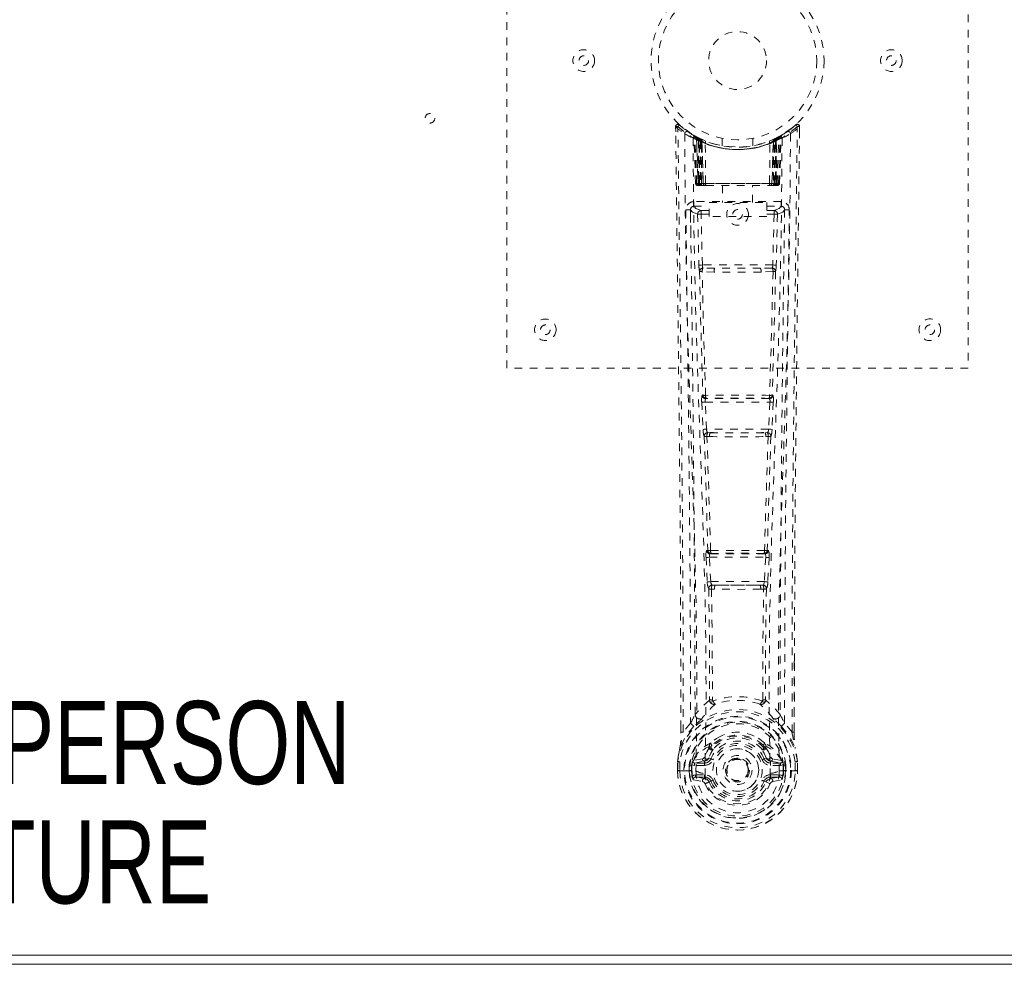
# Model space of a CAD drawing. Header units: inches. Extents: x 9.1 to 104.6, y 40.8 to 64.3.
# Tile 5 of 9: x 47.5 to 60.3, y 40.8 to 53. Entities that reach past the tile are written whole.
import ezdxf

# ---------------------------------------------------------------- set-up
doc = ezdxf.new("R2010")
doc.units = ezdxf.units.IN
doc.header["$MEASUREMENT"] = 0
doc.linetypes.add('SLD-Dashed', pattern=[0.075, 0.05, -0.025])
doc.linetypes.add('SLD-Solid', pattern=[0])
doc.layers.add('HI5-SYMBOLTEXT', color=5, linetype='SLD-Solid')
doc.styles.add('SLDTEXTSTYLE0', font='TXT', dxfattribs={"width": 0.75})

# ---------------------------------------------------------------- blocks, each defined once
blk = doc.blocks.new('SW_NOTE_0')
at = {"layer": 'HI5-SYMBOLTEXT', "color": 0, "char_height": 1.08, "attachment_point": 1, "style": 'SLDTEXTSTYLE0'}
for s, insert in [('SPT12496RES-4PERSON', (0, 1.392)), ('Hi5 FURNITURE', (2.89, -0.16))]:
    blk.add_mtext(s, dxfattribs=dict(at, insert=insert))

msp = doc.modelspace()

# ---------------------------------------------------------------- linework, layer by layer
at = {"color": 7, "linetype": 'SLD-Dashed', "lineweight": 0}
for p, q in [((53.862, 48.514), (53.862, 56.514)), ((59.862, 56.514), (59.862, 48.514)), ((56.056, 51.655), (56.057, 51.588)), ((56.086, 51.656), (56.106, 51.678)), ((56.147, 51.643), (56.105, 51.677)), ((57.619, 51.677), (57.578, 51.643)), ((57.669, 51.655), (57.639, 51.656)), ((57.666, 51.592), (57.667, 51.655)), ((57.668, 51.588), (57.669, 51.655)), ((57.668, 51.588), (57.669, 51.655)), ((56.294, 51.54), (56.281, 51.548)), ((56.3, 51.536), (56.286, 51.543)), ((56.309, 51.515), (56.295, 51.523)), ((56.316, 50.918), (56.295, 51.523)), ((56.33, 50.918), (56.309, 51.515)), ((56.347, 51.512), (56.312, 51.53)), ((56.396, 51.469), (56.327, 51.505)), ((56.348, 50.918), (56.327, 51.505)), ((56.328, 51.508), (56.35, 50.914)), ((56.341, 51.514), (56.368, 51.501)), ((56.355, 51.475), (56.368, 51.501)), ((56.355, 51.475), (56.355, 50.918)), ((56.362, 51.471), (56.355, 51.475)), ((56.362, 51.471), (56.375, 51.497)), ((56.379, 51.495), (56.364, 51.503)), ((56.368, 51.501), (56.375, 51.497)), ((56.368, 51.468), (56.381, 51.494)), ((56.375, 51.465), (56.387, 51.491)), ((56.38, 51.495), (56.379, 51.495)), ((56.387, 51.46), (56.399, 51.486)), ((56.393, 51.457), (56.405, 51.483)), ((56.399, 51.486), (56.405, 51.483)), ((56.662, 51.503), (56.662, 51.407)), ((57.062, 51.407), (57.062, 51.503)), ((57.319, 51.483), (57.325, 51.486)), ((57.319, 51.483), (57.331, 51.457)), ((57.325, 51.486), (57.337, 51.46)), ((57.397, 51.505), (57.328, 51.469)), ((57.344, 51.495), (57.337, 51.492)), ((57.337, 51.491), (57.349, 51.465)), ((57.352, 51.499), (57.343, 51.494)), ((57.343, 51.494), (57.356, 51.468)), ((57.345, 51.495), (57.344, 51.495)), ((57.412, 51.53), (57.345, 51.495)), ((57.349, 51.497), (57.357, 51.501)), ((57.349, 51.497), (57.362, 51.471)), ((57.357, 51.501), (57.365, 51.505)), ((57.357, 51.501), (57.369, 51.475)), ((57.369, 51.475), (57.362, 51.471)), ((57.369, 50.918), (57.369, 51.475)), ((57.374, 50.914), (57.396, 51.508)), ((57.376, 50.918), (57.397, 51.505)), ((57.395, 50.918), (57.415, 51.515)), ((57.408, 50.918), (57.429, 51.523)), ((57.429, 51.523), (57.415, 51.515)), ((57.444, 51.548), (57.43, 51.54)), ((56.362, 50.918), (56.362, 51.471)), ((56.369, 50.918), (56.368, 51.468)), ((56.368, 51.468), (56.375, 51.465)), ((56.375, 51.465), (56.375, 50.918)), ((56.387, 51.46), (56.387, 50.918)), ((56.393, 51.457), (56.387, 51.46)), ((56.393, 50.918), (56.393, 51.457)), ((56.396, 51.469), (56.397, 51.469)), ((56.415, 50.918), (56.396, 51.469)), ((56.397, 51.469), (56.416, 50.918)), ((56.446, 50.918), (56.442, 51.44)), ((57.278, 50.918), (57.283, 51.44)), ((57.308, 50.918), (57.327, 51.469)), ((57.328, 51.469), (57.309, 50.918)), ((57.327, 51.469), (57.328, 51.469)), ((57.337, 51.46), (57.331, 51.457)), ((57.331, 51.457), (57.331, 50.918)), ((57.337, 50.918), (57.337, 51.46)), ((57.349, 51.465), (57.356, 51.468)), ((57.349, 50.918), (57.349, 51.465)), ((57.356, 51.468), (57.355, 50.918)), ((57.362, 51.471), (57.362, 50.918)), ((56.316, 50.918), (56.33, 50.918)), ((56.348, 50.918), (56.415, 50.918)), ((56.355, 50.918), (56.362, 50.918)), ((56.356, 50.889), (56.363, 50.889)), ((56.36, 50.889), (56.369, 50.889)), ((57.362, 50.918), (56.362, 50.918)), ((56.375, 50.918), (56.369, 50.918)), ((56.369, 50.889), (56.376, 50.889)), ((56.375, 50.918), (57.349, 50.918)), ((56.378, 50.889), (56.432, 50.889)), ((56.387, 50.918), (56.393, 50.918)), ((56.388, 50.889), (56.394, 50.889)), ((57.331, 50.918), (56.393, 50.918)), ((56.432, 50.889), (56.394, 50.889)), ((56.416, 50.918), (56.415, 50.918)), ((56.446, 50.918), (57.278, 50.918)), ((56.446, 50.889), (56.453, 50.889)), ((56.453, 50.889), (57.271, 50.889)), ((56.667, 50.889), (56.667, 50.667)), ((57.057, 50.667), (57.057, 50.889)), ((57.271, 50.889), (57.279, 50.889)), ((57.292, 50.889), (57.346, 50.889)), ((57.33, 50.889), (57.292, 50.889)), ((57.309, 50.918), (57.308, 50.918)), ((57.309, 50.918), (57.376, 50.918)), ((57.33, 50.889), (57.336, 50.889)), ((57.331, 50.918), (57.337, 50.918)), ((57.348, 50.889), (57.355, 50.889)), ((57.355, 50.918), (57.349, 50.918)), ((57.355, 50.889), (57.365, 50.889)), ((57.361, 50.889), (57.368, 50.889)), ((57.362, 50.918), (57.369, 50.918)), ((57.395, 50.918), (57.408, 50.918)), ((56.251, 50.582), (56.249, 50.574)), ((56.294, 50.68), (56.294, 50.62)), ((57.43, 50.68), (56.294, 50.68)), ((56.294, 50.62), (56.492, 50.62)), ((56.492, 50.487), (56.492, 50.667)), ((56.492, 50.667), (57.242, 50.667)), ((57.242, 50.667), (57.242, 50.487)), ((57.242, 50.62), (57.43, 50.62)), ((57.43, 50.62), (57.43, 50.68)), ((57.475, 50.574), (57.473, 50.582)), ((56.25, 50.571), (56.253, 50.284)), ((56.343, 50.517), (56.359, 49.855)), ((56.388, 50.563), (56.388, 50.518)), ((56.492, 50.563), (56.388, 50.563)), ((56.404, 49.857), (56.388, 50.518)), ((56.492, 50.518), (56.388, 50.518)), ((57.242, 50.487), (56.492, 50.487)), ((57.336, 50.563), (57.242, 50.563)), ((57.336, 50.518), (57.242, 50.518)), ((57.336, 50.518), (57.321, 49.857)), ((57.336, 50.563), (57.336, 50.518)), ((57.381, 50.517), (57.365, 49.855)), ((57.471, 50.284), (57.474, 50.571)), ((57.321, 49.857), (56.404, 49.857)), ((56.564, 49.814), (56.412, 49.816)), ((57.16, 49.814), (56.564, 49.814)), ((57.313, 49.816), (57.16, 49.814)), ((56.557, 49.765), (56.401, 49.771)), ((57.323, 49.771), (57.167, 49.765)), ((59.862, 48.514), (53.862, 48.514)), ((56.411, 48.165), (56.403, 48.162)), ((57.321, 48.162), (57.313, 48.165)), ((56.397, 48.072), (56.414, 47.719)), ((56.442, 48.074), (57.283, 48.074)), ((56.459, 47.721), (56.442, 48.074)), ((56.448, 48.119), (56.456, 48.122)), ((57.276, 48.119), (56.448, 48.119)), ((57.283, 48.074), (57.266, 47.721)), ((57.268, 48.122), (57.276, 48.119)), ((57.327, 48.072), (57.31, 47.719)), ((57.266, 47.721), (56.459, 47.721)), ((56.505, 47.676), (56.474, 47.677)), ((56.505, 47.676), (57.219, 47.676)), ((57.219, 47.676), (57.251, 47.677)), ((56.464, 47.626), (56.496, 47.625)), ((57.228, 47.625), (57.26, 47.625)), ((56.475, 46.148), (56.461, 46.144)), ((56.505, 46.101), (56.52, 46.106)), ((57.219, 46.101), (56.505, 46.101)), ((57.205, 46.106), (57.219, 46.101)), ((57.249, 46.148), (57.263, 46.144)), ((56.452, 46.054), (56.468, 45.737)), ((56.496, 46.056), (57.228, 46.056)), ((56.513, 45.739), (56.496, 46.056)), ((57.228, 46.056), (57.212, 45.739)), ((57.272, 46.054), (57.256, 45.737)), ((57.212, 45.739), (56.513, 45.739)), ((56.523, 45.641), (56.563, 45.64)), ((56.57, 45.694), (56.531, 45.694)), ((56.57, 45.694), (57.154, 45.694)), ((57.193, 45.694), (57.154, 45.694)), ((57.161, 45.64), (57.201, 45.641)), ((57.598, 44.706), (57.598, 43.782)), ((57.599, 43.781), (57.602, 44.706)), ((56.535, 44.201), (56.535, 44.201)), ((57.19, 44.201), (57.19, 44.201)), ((56.125, 43.781), (56.125, 43.835)), ((56.126, 43.836), (56.126, 43.782)), ((56.251, 43.898), (56.154, 43.783)), ((57.57, 43.783), (57.474, 43.898)), ((56.494, 43.596), (56.494, 43.578)), ((56.501, 43.625), (56.513, 43.642)), ((56.517, 43.591), (56.517, 43.572)), ((57.207, 43.572), (57.207, 43.591)), ((57.211, 43.642), (57.223, 43.625)), ((57.23, 43.596), (57.231, 43.578)), ((56.279, 43.403), (56.289, 43.414)), ((56.29, 43.414), (56.289, 43.414)), ((56.404, 43.435), (56.29, 43.414)), ((56.29, 43.414), (56.29, 43.414)), ((56.488, 43.447), (56.515, 43.436)), ((57.209, 43.436), (57.236, 43.447)), ((57.435, 43.414), (57.32, 43.435)), ((57.435, 43.414), (57.445, 43.403)), ((56.083, 43.401), (56.082, 43.397)), ((56.082, 43.28), (56.082, 43.397)), ((56.083, 43.28), (56.086, 43.28)), ((56.084, 43.397), (56.084, 43.28)), ((56.086, 43.28), (56.14, 43.281)), ((56.112, 43.397), (56.112, 43.283)), ((56.14, 43.281), (56.163, 43.281)), ((56.163, 43.281), (56.321, 43.281)), ((56.263, 43.353), (56.234, 43.354)), ((56.234, 43.354), (56.234, 43.354)), ((56.234, 43.283), (56.234, 43.354)), ((56.234, 43.283), (56.234, 43.283)), ((56.263, 43.353), (56.263, 43.283)), ((56.269, 43.283), (56.263, 43.283)), ((56.264, 43.353), (56.269, 43.372)), ((56.269, 43.372), (56.269, 43.362)), ((56.269, 43.362), (56.269, 43.283)), ((56.279, 43.403), (56.275, 43.399)), ((56.303, 43.381), (56.433, 43.406)), ((56.303, 43.381), (56.303, 43.351)), ((56.433, 43.381), (56.303, 43.381)), ((56.433, 43.351), (56.303, 43.351)), ((56.433, 43.406), (56.433, 43.381)), ((56.433, 43.351), (56.433, 43.381)), ((56.706, 43.29), (56.706, 43.306)), ((56.706, 43.282), (56.706, 43.29)), ((57.291, 43.406), (57.421, 43.381)), ((57.291, 43.406), (57.291, 43.381)), ((57.421, 43.381), (57.291, 43.381)), ((57.291, 43.351), (57.291, 43.381)), ((57.421, 43.351), (57.291, 43.351)), ((57.403, 43.281), (57.562, 43.281)), ((57.421, 43.351), (57.421, 43.381)), ((57.445, 43.403), (57.445, 43.404)), ((57.445, 43.403), (57.445, 43.403)), ((57.449, 43.399), (57.445, 43.403)), ((57.455, 43.372), (57.456, 43.362)), ((57.461, 43.353), (57.455, 43.372)), ((57.456, 43.362), (57.455, 43.283)), ((57.455, 43.283), (57.461, 43.283)), ((57.491, 43.354), (57.461, 43.353)), ((57.461, 43.283), (57.461, 43.353)), ((57.491, 43.354), (57.491, 43.283)), ((57.491, 43.354), (57.491, 43.354)), ((57.562, 43.281), (57.585, 43.281)), ((57.585, 43.281), (57.638, 43.28)), ((57.612, 43.283), (57.612, 43.397)), ((57.638, 43.28), (57.642, 43.28)), ((57.641, 43.28), (57.641, 43.397)), ((57.642, 43.397), (57.642, 43.401)), ((57.642, 43.28), (57.642, 43.397)), ((56.287, 43.163), (56.405, 43.139)), ((56.317, 43.229), (56.317, 43.199)), ((56.317, 43.229), (56.433, 43.229)), ((56.433, 43.179), (56.317, 43.199)), ((56.317, 43.199), (56.433, 43.199)), ((56.433, 43.229), (56.433, 43.199)), ((56.433, 43.179), (56.433, 43.199)), ((56.439, 43.243), (56.439, 43.246)), ((57.286, 43.246), (57.286, 43.243)), ((57.291, 43.229), (57.291, 43.199)), ((57.291, 43.229), (57.407, 43.229)), ((57.407, 43.199), (57.291, 43.179)), ((57.291, 43.179), (57.291, 43.199)), ((57.291, 43.199), (57.407, 43.199)), ((57.319, 43.139), (57.438, 43.163)), ((57.407, 43.199), (57.407, 43.229)), ((56.493, 43.135), (56.49, 43.143)), ((56.515, 43.145), (56.493, 43.135)), ((57.231, 43.135), (57.209, 43.145)), ((57.231, 43.135), (57.286, 43.112))]:
    msp.add_line(p, q, dxfattribs=at)
at = {"color": 7, "linetype": 'SLD-Solid', "lineweight": 15}
for p, q in [((9.23, 40.882), (104.494, 40.882)), ((104.494, 40.882), (9.23, 40.882)), ((104.612, 40.764), (9.112, 40.764))]:
    msp.add_line(p, q, dxfattribs=at)
at = {"color": 7, "linetype": 'SLD-Dashed', "lineweight": 0, "flags": 128}
for points in [[(56.104, 51.675), (56.097, 51.679), (56.089, 51.682), (56.081, 51.682), (56.073, 51.681), (56.066, 51.677), (56.06, 51.672), (56.057, 51.665), (56.056, 51.658)], [(56.056, 51.655), (56.056, 51.655), (56.058, 51.655), (56.064, 51.656), (56.074, 51.656), (56.08, 51.655), (56.086, 51.656)], [(56.125, 43.835), (56.117, 46.405), (56.089, 49.03), (56.056, 51.655)], [(56.154, 43.783), (56.153, 45.247), (56.144, 46.721), (56.129, 48.168), (56.127, 48.415), (56.124, 48.673), (56.121, 48.888), (56.118, 49.118), (56.115, 49.368), (56.111, 49.639), (56.109, 49.857), (56.105, 50.119), (56.101, 50.443), (56.098, 50.654), (56.095, 50.912), (56.092, 51.174), (56.088, 51.422), (56.086, 51.656)], [(57.57, 43.783), (57.571, 45.249), (57.58, 46.721), (57.595, 48.168), (57.597, 48.389), (57.6, 48.619), (57.602, 48.822), (57.605, 49.021), (57.608, 49.236), (57.61, 49.386), (57.612, 49.543), (57.614, 49.7), (57.615, 49.817), (57.617, 49.957), (57.619, 50.119), (57.623, 50.451), (57.626, 50.656), (57.629, 50.91), (57.633, 51.172), (57.636, 51.42), (57.639, 51.656)], [(57.619, 51.678), (57.586, 51.65), (57.578, 51.643)], [(57.666, 51.655), (57.664, 51.663), (57.66, 51.67), (57.655, 51.677), (57.649, 51.682), (57.642, 51.685), (57.634, 51.685), (57.627, 51.683), (57.621, 51.679)], [(56.174, 51.562), (56.182, 50.515), (56.201, 49.47), (56.23, 48.428), (56.266, 47.39), (56.3, 46.356), (56.325, 45.326), (56.334, 44.301), (56.321, 43.281)], [(56.283, 51.506), (56.292, 50.461), (56.313, 49.418), (56.345, 48.379), (56.383, 47.343), (56.419, 46.312), (56.445, 45.285), (56.453, 44.263), (56.439, 43.246)], [(56.289, 51.541), (56.295, 51.53), (56.3, 51.516)], [(56.326, 51.512), (56.327, 51.506), (56.327, 51.505)], [(57.441, 51.506), (57.432, 50.461), (57.411, 49.419), (57.379, 48.379), (57.341, 47.344), (57.305, 46.312), (57.279, 45.286), (57.271, 44.264), (57.285, 43.246)], [(57.55, 51.562), (57.542, 50.515), (57.523, 49.47), (57.494, 48.428), (57.459, 47.39), (57.424, 46.356), (57.399, 45.326), (57.391, 44.301), (57.403, 43.281)], [(57.602, 44.706), (57.608, 46.405), (57.635, 49.03), (57.668, 51.588)], [(56.355, 50.918), (56.34, 50.918), (56.327, 50.918), (56.319, 50.918), (56.316, 50.918)], [(56.33, 50.918), (56.333, 50.918), (56.342, 50.918), (56.354, 50.918), (56.369, 50.918)], [(56.387, 50.918), (56.379, 50.918), (56.371, 50.918), (56.364, 50.918), (56.358, 50.918), (56.353, 50.918), (56.35, 50.918), (56.348, 50.918), (56.348, 50.918)], [(56.348, 50.918), (56.349, 50.911), (56.35, 50.909)], [(56.377, 50.889), (56.378, 50.889), (56.379, 50.889)], [(56.416, 50.918), (56.419, 50.918), (56.426, 50.918), (56.435, 50.918), (56.446, 50.918)], [(57.278, 50.918), (57.289, 50.918), (57.299, 50.918), (57.305, 50.918), (57.308, 50.918)], [(57.376, 50.918), (57.376, 50.918), (57.374, 50.918), (57.371, 50.918), (57.366, 50.918), (57.36, 50.918), (57.353, 50.918), (57.345, 50.918), (57.337, 50.918)], [(57.355, 50.918), (57.37, 50.918), (57.383, 50.918), (57.391, 50.918), (57.395, 50.918)], [(57.408, 50.918), (57.405, 50.918), (57.397, 50.918), (57.384, 50.918), (57.369, 50.918)], [(56.388, 50.563), (56.319, 50.591), (56.294, 50.62)], [(57.43, 50.62), (57.405, 50.591), (57.336, 50.563)], [(56.189, 50.574), (56.191, 50.438), (56.193, 50.266), (56.196, 50.057), (56.199, 49.812), (56.203, 49.563), (56.206, 49.343), (56.208, 49.19), (56.209, 49.052), (56.211, 48.93), (56.213, 48.775), (56.215, 48.612), (56.217, 48.456), (56.227, 47.642), (56.236, 46.824), (56.244, 45.851), (56.249, 44.862), (56.251, 43.898)], [(56.249, 50.574), (56.274, 50.545), (56.343, 50.517)], [(56.388, 50.518), (56.372, 50.517), (56.358, 50.517), (56.348, 50.517), (56.343, 50.517)], [(57.381, 50.517), (57.376, 50.517), (57.366, 50.517), (57.352, 50.517), (57.336, 50.518)], [(57.381, 50.517), (57.45, 50.545), (57.475, 50.574)], [(57.474, 43.898), (57.474, 44.419), (57.476, 44.952), (57.478, 45.497), (57.482, 46.012), (57.486, 46.542), (57.491, 47.094), (57.497, 47.583), (57.5, 47.84), (57.503, 48.113), (57.506, 48.402), (57.51, 48.706), (57.514, 48.981), (57.517, 49.222), (57.519, 49.413), (57.522, 49.628), (57.526, 49.869), (57.528, 50.094), (57.531, 50.287), (57.533, 50.446), (57.535, 50.574)], [(56.404, 49.857), (56.388, 49.856), (56.374, 49.856), (56.363, 49.856), (56.359, 49.855)], [(57.16, 49.814), (56.862, 49.813), (56.564, 49.814)], [(57.365, 49.855), (57.361, 49.856), (57.35, 49.856), (57.336, 49.856), (57.321, 49.857)], [(56.367, 49.774), (56.387, 48.968), (56.411, 48.165)], [(56.446, 48.161), (56.421, 48.965), (56.401, 49.771)], [(57.167, 49.765), (56.862, 49.765), (56.557, 49.765)], [(57.323, 49.771), (57.303, 48.965), (57.278, 48.161)], [(57.357, 49.774), (57.337, 48.968), (57.313, 48.165)], [(56.442, 48.074), (56.426, 48.073), (56.412, 48.073), (56.402, 48.072), (56.397, 48.072)], [(57.327, 48.072), (57.323, 48.072), (57.312, 48.073), (57.298, 48.073), (57.283, 48.074)], [(56.459, 47.721), (56.443, 47.721), (56.429, 47.72), (56.419, 47.719), (56.414, 47.719)], [(56.414, 47.719), (56.416, 47.687), (56.417, 47.685)], [(57.31, 47.719), (57.306, 47.719), (57.295, 47.72), (57.281, 47.721), (57.266, 47.721)], [(57.31, 47.719), (57.308, 47.687), (57.308, 47.685)], [(56.429, 47.63), (56.454, 46.888), (56.475, 46.148)], [(56.511, 46.143), (56.489, 46.883), (56.464, 47.626)], [(57.26, 47.625), (57.235, 46.883), (57.213, 46.143)], [(57.295, 47.63), (57.271, 46.888), (57.249, 46.148)], [(56.496, 46.056), (56.496, 46.065), (56.496, 46.073), (56.496, 46.081), (56.497, 46.088), (56.501, 46.097), (56.505, 46.101)], [(57.219, 46.101), (57.224, 46.097), (57.227, 46.088), (57.228, 46.081), (57.229, 46.073), (57.229, 46.065), (57.228, 46.056)], [(56.496, 46.056), (56.481, 46.055), (56.467, 46.055), (56.457, 46.054), (56.452, 46.054)], [(57.272, 46.054), (57.267, 46.054), (57.257, 46.055), (57.243, 46.055), (57.228, 46.056)], [(56.513, 45.739), (56.498, 45.738), (56.484, 45.737), (56.473, 45.737), (56.468, 45.737)], [(57.193, 45.694), (57.194, 45.695), (57.196, 45.696), (57.199, 45.699), (57.204, 45.709), (57.209, 45.723), (57.212, 45.739)], [(57.256, 45.737), (57.251, 45.737), (57.24, 45.737), (57.226, 45.738), (57.212, 45.739)], [(56.487, 45.647), (56.498, 44.927), (56.499, 44.208)], [(56.523, 45.641), (56.533, 44.92), (56.535, 44.201)], [(57.161, 45.64), (56.862, 45.639), (56.563, 45.64)], [(57.154, 45.694), (56.862, 45.693), (56.57, 45.694)], [(57.19, 44.201), (57.191, 44.92), (57.201, 45.641)], [(57.237, 45.647), (57.227, 44.927), (57.225, 44.208)], [(56.497, 44.2), (56.396, 44.112), (56.31, 44.011)], [(56.497, 44.2), (56.499, 44.19), (56.503, 44.181), (56.509, 44.175), (56.517, 44.171), (56.525, 44.171), (56.533, 44.175), (56.539, 44.181), (56.545, 44.19)], [(57.18, 44.19), (57.185, 44.181), (57.192, 44.175), (57.199, 44.171), (57.207, 44.171), (57.215, 44.175), (57.221, 44.181), (57.226, 44.19), (57.228, 44.2)], [(57.414, 44.011), (57.328, 44.112), (57.228, 44.2)], [(56.403, 43.963), (56.397, 43.956), (56.388, 43.948)], [(57.336, 43.948), (57.327, 43.956), (57.321, 43.963)], [(56.293, 43.859), (56.192, 43.735), (56.113, 43.581)], [(57.431, 43.859), (57.532, 43.735), (57.611, 43.581)], [(56.154, 43.783), (56.149, 43.783), (56.142, 43.783), (56.137, 43.783), (56.132, 43.783), (56.128, 43.782), (56.125, 43.782), (56.125, 43.782), (56.125, 43.781)], [(56.645, 43.73), (56.587, 43.7), (56.513, 43.642)], [(57.211, 43.642), (57.137, 43.7), (57.08, 43.73)], [(57.599, 43.781), (57.6, 43.782), (57.599, 43.782), (57.596, 43.782), (57.593, 43.783), (57.588, 43.783), (57.582, 43.783), (57.576, 43.783), (57.57, 43.783)], [(56.082, 43.397), (56.095, 43.494), (56.111, 43.57)], [(56.113, 43.581), (56.096, 43.501), (56.083, 43.401)], [(56.113, 43.581), (56.111, 43.576), (56.111, 43.57)], [(56.494, 43.578), (56.461, 43.525), (56.431, 43.458)], [(56.546, 43.56), (56.516, 43.51), (56.488, 43.447)], [(57.236, 43.447), (57.208, 43.51), (57.179, 43.56)], [(57.231, 43.578), (57.263, 43.525), (57.293, 43.458)], [(57.613, 43.57), (57.613, 43.576), (57.611, 43.581)], [(57.642, 43.401), (57.63, 43.491), (57.611, 43.581)], [(57.642, 43.397), (57.629, 43.494), (57.613, 43.57)], [(56.431, 43.458), (56.418, 43.441), (56.404, 43.435)], [(56.543, 43.424), (56.538, 43.426), (56.533, 43.428), (56.528, 43.43), (56.524, 43.432), (56.52, 43.434), (56.518, 43.435), (56.516, 43.435), (56.515, 43.436)], [(56.809, 43.437), (56.85, 43.446), (56.868, 43.446)], [(57.181, 43.424), (57.186, 43.426), (57.192, 43.428), (57.196, 43.43), (57.2, 43.432), (57.204, 43.434), (57.206, 43.435), (57.208, 43.435), (57.209, 43.436)], [(57.293, 43.458), (57.306, 43.441), (57.32, 43.435)], [(56.082, 43.397), (56.082, 43.397), (56.083, 43.397), (56.086, 43.397), (56.089, 43.397), (56.094, 43.397), (56.1, 43.397), (56.106, 43.397), (56.112, 43.397)], [(56.112, 43.283), (56.106, 43.282), (56.1, 43.282), (56.094, 43.282), (56.089, 43.281), (56.086, 43.281), (56.083, 43.281), (56.082, 43.281), (56.083, 43.28)], [(56.083, 43.401), (56.084, 43.401), (56.085, 43.401), (56.088, 43.4), (56.092, 43.4), (56.096, 43.399), (56.101, 43.398), (56.107, 43.397), (56.112, 43.397)], [(56.263, 43.283), (56.26, 43.283), (56.253, 43.283), (56.244, 43.283), (56.234, 43.283)], [(56.263, 43.353), (56.263, 43.353), (56.264, 43.353)], [(56.303, 43.351), (56.285, 43.354), (56.269, 43.362)], [(57.456, 43.362), (57.439, 43.354), (57.421, 43.351)], [(57.461, 43.353), (57.461, 43.353), (57.461, 43.353)], [(57.642, 43.401), (57.641, 43.401), (57.639, 43.401), (57.636, 43.4), (57.632, 43.4), (57.628, 43.399), (57.623, 43.398), (57.618, 43.397), (57.612, 43.397)], [(57.612, 43.397), (57.618, 43.397), (57.625, 43.397), (57.63, 43.397), (57.635, 43.397), (57.638, 43.397), (57.641, 43.397), (57.642, 43.397), (57.642, 43.397)], [(57.642, 43.28), (57.642, 43.281), (57.641, 43.281), (57.638, 43.281), (57.635, 43.281), (57.63, 43.282), (57.625, 43.282), (57.618, 43.282), (57.612, 43.283)], [(56.274, 43.211), (56.294, 43.225), (56.317, 43.229)], [(57.286, 43.243), (57.28, 43.167), (57.257, 43.092), (57.217, 43.024), (57.164, 42.964), (57.099, 42.915), (57.025, 42.879), (56.945, 42.857), (56.862, 42.85), (56.779, 42.857), (56.699, 42.879), (56.625, 42.915), (56.56, 42.964), (56.507, 43.024), (56.468, 43.092), (56.445, 43.167), (56.439, 43.243)], [(56.543, 43.156), (56.538, 43.154), (56.533, 43.152), (56.528, 43.15), (56.524, 43.148), (56.52, 43.147), (56.518, 43.146), (56.516, 43.145), (56.515, 43.145)], [(57.181, 43.156), (57.186, 43.154), (57.192, 43.152), (57.196, 43.15), (57.2, 43.148), (57.204, 43.147), (57.206, 43.146), (57.208, 43.145), (57.209, 43.145)], [(57.291, 43.179), (57.254, 43.164), (57.24, 43.151)], [(57.407, 43.229), (57.431, 43.225), (57.45, 43.211)], [(57.24, 43.151), (57.235, 43.143), (57.231, 43.135)]]:
    msp.add_lwpolyline(points, dxfattribs=at)
at = {"color": 7, "linetype": 'SLD-Dashed', "lineweight": 0}
for centre, radius in [((56.862, 52.514), 1.125), ((56.862, 52.514), 1.03), ((56.862, 52.514), 0.376), ((54.862, 52.514), 0.141), ((58.862, 52.514), 0.141), ((54.862, 52.514), 0.0625), ((58.862, 52.514), 0.0625), ((52.862, 51.764), 0.0625), ((56.862, 50.514), 0.141), ((56.862, 50.514), 0.0625), ((54.362, 49.014), 0.14), ((54.362, 49.014), 0.0625), ((59.362, 49.014), 0.141), ((59.362, 49.014), 0.0625), ((56.862, 43.29), 0.7), ((56.862, 43.29), 0.69), ((56.862, 43.29), 0.623), ((56.862, 43.29), 0.32), ((56.862, 43.29), 0.275), ((56.862, 43.29), 0.188), ((56.862, 43.29), 0.156), ((56.862, 43.29), 0.142), ((56.862, 43.29), 0.139), ((56.862, 43.29), 0.138)]:
    msp.add_circle(centre, radius, dxfattribs=at)
for centre, radius, start, end in [((56.086, 51.656), 0.03, 47.8633, 180.7202), ((56.864, 52.559), 1.213, 228.1747, 235.3211), ((56.862, 52.514), 1.158, 227.8705, 312.1289), ((56.86, 52.511), 1.124, 227.9075, 235.3629), ((56.867, 52.508), 1.12, 304.6284, 312.0874), ((56.862, 52.556), 1.209, 304.669, 311.8401), ((57.639, 51.656), 0.03, 359.2796, 132.137), ((57.568, 51.612), 0.0828, 31.8048, 52.6507), ((56.204, 51.562), 0.03, 55.9358, 179.8268), ((56.85, 52.753), 1.369, 240.4505, 245.5694), ((56.862, 52.514), 1.128, 235.3518, 240.4888), ((56.265, 51.522), 0.03, 1.9856, 58.9526), ((56.853, 52.499), 1.11, 238.9516, 239.8479), ((56.245, 51.486), 0.0714, 31.6402, 58.9252), ((56.324, 51.494), 0.0429, 114.1638, 163.0276), ((56.862, 52.546), 1.19, 240.8885, 299.1115), ((56.279, 51.514), 0.0299, 1.9068, 59.7237), ((56.862, 52.514), 1.127, 239.7387, 244.7263), ((56.873, 52.536), 1.154, 239.9612, 244.0333), ((56.843, 52.138), 0.823, 228.2676, 233.629), ((56.862, 52.514), 1.127, 240.489, 299.511), ((56.841, 52.131), 0.814, 229.1466, 234.4943), ((56.298, 51.504), 0.0299, 1.8056, 60.7716), ((56.862, 52.514), 1.128, 240.8051, 245.735), ((56.297, 51.504), 0.03, 16.893, 61.269), ((56.843, 52.127), 0.808, 230.3916, 235.6757), ((56.366, 51.468), 0.0297, 1.4789, 64.521), ((56.367, 51.468), 0.0297, 1.4786, 64.569), ((56.862, 52.514), 1.127, 294.2631, 299.1968), ((57.357, 51.468), 0.0297, 115.4315, 178.5208), ((57.358, 51.468), 0.0297, 115.4774, 178.5227), ((56.883, 52.126), 0.806, 304.3187, 309.614), ((56.886, 52.127), 0.809, 305.4906, 310.8686), ((57.412, 51.372), 0.138, 89.417, 113.4591), ((56.881, 52.137), 0.823, 306.3688, 311.7346), ((57.427, 51.504), 0.0299, 119.2284, 178.1944), ((57.425, 51.506), 0.0273, 117.6524, 182.3012), ((56.877, 52.488), 1.097, 298.6322, 300.266), ((57.445, 51.514), 0.0299, 120.2763, 178.0932), ((56.862, 52.514), 1.127, 299.5107, 304.6486), ((57.4, 51.494), 0.0429, 16.9737, 65.8352), ((57.459, 51.522), 0.03, 121.0459, 178.0149), ((56.875, 52.753), 1.369, 294.4306, 299.5497), ((57.52, 51.562), 0.03, 0.1685, 124.069), ((56.862, 52.513), 1.155, 244.3785, 295.6215), ((56.862, 52.513), 1.155, 245.0796, 294.9204), ((56.862, 52.513), 1.155, 246.0603, 293.9397), ((56.817, 52.065), 0.73, 234.7847, 238.9978), ((56.412, 51.457), 0.0345, 328.9817, 15.1455), ((56.862, 52.477), 1.12, 247.9468, 292.0532), ((57.312, 51.457), 0.0345, 164.851, 211.0182), ((56.907, 52.065), 0.729, 301.0009, 305.216), ((56.346, 50.919), 0.03, 181.9953, 269.9954), ((56.377, 50.962), 0.0742, 215.9476, 253.2617), ((56.36, 50.919), 0.03, 181.9682, 269.971), ((56.374, 51.057), 0.166, 259.5985, 268.3411), ((56.378, 50.919), 0.03, 181.9315, 269.9375), ((56.775, 50.911), 0.413, 179.0144, 183.0333), ((56.955, 50.912), 0.587, 179.3947, 182.0329), ((56.802, 50.911), 0.426, 179.0451, 182.9376), ((56.832, 50.911), 0.445, 179.0896, 182.8212), ((56.84, 50.911), 0.447, 179.0893, 182.804), ((56.445, 50.919), 0.0299, 181.7964, 269.8138), ((56.446, 50.919), 0.0299, 181.796, 269.8135), ((56.481, 50.911), 0.0354, 169.2789, 219.1972), ((57.242, 50.912), 0.0369, 321.8604, 9.6624), ((57.278, 50.919), 0.0299, 270.1865, 358.204), ((57.279, 50.919), 0.0299, 270.1865, 358.2034), ((56.887, 50.911), 0.444, 357.1779, 0.9126), ((56.892, 50.911), 0.445, 357.1813, 0.9091), ((57.341, 50.924), 0.0356, 262.0676, 350.2939), ((57.346, 50.919), 0.03, 270.0625, 358.0685), ((56.923, 50.911), 0.426, 357.0624, 0.9549), ((56.769, 50.912), 0.587, 357.967, 0.6054), ((57.35, 51.054), 0.164, 271.7057, 280.6252), ((56.949, 50.911), 0.413, 356.9658, 0.9865), ((57.365, 50.919), 0.03, 270.0285, 358.0324), ((57.347, 50.962), 0.0742, 286.7379, 324.0528), ((57.378, 50.919), 0.03, 270.0051, 358.0047), ((56.294, 50.575), 0.105, 90.0049, 180.7375), ((56.293, 50.577), 0.0423, 88.0379, 173.4312), ((57.43, 50.575), 0.105, 359.2625, 89.9951), ((57.431, 50.577), 0.0423, 6.5686, 91.9624), ((56.225, 48.976), 1.598, 89.133, 91.2842), ((-443.227, 42.693), 499.538, 0.1512, 0.90393), ((56.388, 50.518), 0.0451, 90.4308, 180.9002), ((57.336, 50.518), 0.0451, 359.0367, 89.5691), ((556.956, 42.693), 499.544, 179.09607, 179.8488), ((57.499, 48.977), 1.597, 88.7154, 90.8679), ((56.76, 49.856), 0.401, 180.0755, 191.8392), ((56.413, 49.77), 0.0456, 91.754, 175.8261), ((56.51, 49.768), 0.109, 154.2109, 178.3446), ((56.509, 49.856), 0.105, 179.6329, 202.4714), ((56.645, 49.777), 0.0888, 155.6048, 187.6366), ((57.079, 49.777), 0.0889, 352.3651, 24.3949), ((57.215, 49.856), 0.105, 337.528, 0.3676), ((57.213, 49.768), 0.111, 1.7822, 25.6617), ((57.311, 49.77), 0.0456, 4.1735, 88.2462), ((56.964, 49.856), 0.401, 348.1482, 359.922), ((56.393, 49.912), 0.141, 259.4665, 273.0573), ((57.331, 49.91), 0.139, 266.858, 280.6182), ((56.603, 48.102), 0.209, 163.5078, 188.4123), ((56.448, 48.164), 0.0451, 182.9196, 269.4057), ((56.456, 48.167), 0.0451, 182.9878, 269.3792), ((56.438, 48.252), 0.091, 253.0017, 274.8393), ((56.5, 48.155), 0.055, 173.1614, 216.3316), ((56.862, 11.516), 36.648, 89.3489, 90.651), ((57.268, 48.167), 0.0451, 270.621, 357.012), ((57.224, 48.155), 0.0546, 323.5211, 6.9859), ((57.276, 48.164), 0.0451, 270.5947, 357.0797), ((57.286, 48.252), 0.0908, 265.1445, 287.0287), ((57.121, 48.102), 0.209, 351.5839, 16.4949), ((56.496, 48.089), 0.0564, 148.243, 195.732), ((56.862, 15.308), 32.817, 89.2909, 90.7091), ((57.228, 48.089), 0.0563, 344.267, 31.758), ((56.552, 47.686), 0.136, 180.7178, 204.711), ((56.475, 47.631), 0.0456, 91.2545, 181.8238), ((56.526, 47.719), 0.068, 178.3642, 218.9041), ((56.55, 47.635), 0.0867, 151.6266, 186.5714), ((56.577, 47.637), 0.0814, 151.3083, 188.7548), ((56.862, 81.033), 33.358, 269.3871, 270.6129), ((57.148, 47.637), 0.0814, 351.2449, 28.6916), ((57.198, 47.719), 0.068, 321.1063, 1.6311), ((57.251, 47.634), 0.0424, 40.4495, 90.4143), ((57.174, 47.635), 0.0869, 353.4623, 28.3398), ((57.25, 47.631), 0.0448, 357.9384, 42.9034), ((57.171, 47.686), 0.136, 335.3353, 359.248), ((56.456, 47.709), 0.0837, 251.1197, 275.2113), ((56.862, 80.414), 32.791, 269.3607, 270.6393), ((57.268, 47.709), 0.0843, 264.871, 288.7982), ((56.612, 46.083), 0.163, 158.1263, 190.2204), ((56.506, 46.146), 0.0451, 183.2277, 269.1386), ((56.52, 46.151), 0.0451, 183.3927, 269.104), ((56.505, 46.217), 0.075, 247.0757, 274.8898), ((56.862, 8.778), 37.367, 89.4615, 90.5382), ((56.569, 46.137), 0.0578, 174.2252, 212.3457), ((56.862, 13.511), 32.597, 89.3981, 90.6019), ((57.204, 46.151), 0.0451, 270.896, 356.6073), ((57.156, 46.137), 0.0574, 327.502, 5.9272), ((57.22, 46.217), 0.0749, 265.0973, 292.9448), ((57.218, 46.146), 0.0451, 270.8612, 356.7724), ((57.112, 46.083), 0.163, 349.7782, 21.8741), ((56.649, 45.728), 0.181, 177.2191, 206.4658), ((56.57, 45.737), 0.0575, 177.825, 227.5865), ((57.075, 45.728), 0.181, 333.5358, 2.775), ((56.533, 45.649), 0.0457, 91.854, 181.7285), ((56.517, 45.714), 0.073, 245.7473, 274.5966), ((56.626, 45.652), 0.104, 155.969, 186.1389), ((56.663, 45.654), 0.101, 156.5267, 187.7654), ((57.062, 45.654), 0.101, 352.2349, 23.4729), ((57.191, 45.649), 0.0457, 358.2715, 88.146), ((57.098, 45.652), 0.104, 353.8603, 24.0318), ((57.207, 45.714), 0.0735, 265.5127, 294.1478), ((56.485, 44.208), 0.0133, 326.0915, 3.2889), ((56.557, 44.204), 0.0608, 184.0452, 286.2249), ((56.531, 44.271), 0.0708, 242.7149, 272.7174), ((56.547, 44.202), 0.0128, 186.6341, 257.6708), ((56.862, 43.277), 0.966, 70.8189, 109.1818), ((56.616, 44.206), 0.0738, 193.2411, 235.0214), ((56.862, 43.352), 0.844, 70.0603, 109.9397), ((57.167, 44.204), 0.0608, 253.7751, 355.9548), ((57.108, 44.206), 0.0738, 304.9773, 346.7602), ((57.177, 44.202), 0.0128, 282.3382, 353.3656), ((57.193, 44.271), 0.0709, 267.285, 297.2805), ((57.239, 44.208), 0.0133, 176.7982, 213.9438), ((56.862, 43.29), 0.787, 8.0937, 171.9063), ((57.134, 43.451), 0.893, 128.8528, 145.0104), ((56.59, 43.451), 0.893, 34.9892, 51.1474), ((56.862, 43.29), 0.758, 8.0937, 171.9063), ((56.862, 43.29), 0.632, 5.8273, 174.1727), ((51.53, 46.444), 5.363, 331.6676, 333.0312), ((57.844, 42.281), 2.213, 131.1326, 134.4916), ((56.371, 44.014), 0.0608, 182.5705, 302.0031), ((57.354, 44.014), 0.0608, 238.0023, 357.4271), ((55.88, 42.281), 2.213, 45.5086, 48.867), ((62.194, 46.444), 5.363, 206.9688, 208.3324), ((56.584, 44.217), 0.461, 223.6629, 230.8252), ((56.862, 43.29), 0.602, 6.0327, 173.9673), ((57.14, 44.217), 0.461, 309.1748, 316.3352), ((54.938, 43.752), 1.187, 351.2123, 1.427), ((52.64, 44.399), 3.568, 346.7476, 350.0565), ((56.862, 43.29), 0.376, 22.774, 157.226), ((56.862, 43.278), 0.453, 40.4511, 139.5489), ((56.862, 43.25), 0.494, 47.4885, 132.5115), ((56.862, 43.297), 0.411, 39.7062, 140.2938), ((56.862, 43.31), 0.473, 62.6139, 117.3861), ((61.085, 44.399), 3.569, 189.9437, 193.2518), ((58.786, 43.752), 1.187, 178.5718, 188.7898), ((56.726, 43.199), 0.492, 115.7077, 155.4803), ((56.67, 43.192), 0.441, 113.5938, 149.7435), ((56.539, 43.6), 0.0448, 146.2208, 184.936), ((56.516, 43.637), 0.046, 241.1957, 271.7035), ((56.524, 43.581), 0.0305, 185.7198, 315.4473), ((56.516, 43.618), 0.0459, 241.1372, 271.694), ((56.552, 43.646), 0.0396, 185.174, 232.8789), ((56.55, 43.59), 0.033, 131.6177, 178.1204), ((56.544, 43.594), 0.0347, 219.3951, 272.7337), ((56.862, 43.29), 0.346, 22.774, 157.226), ((56.862, 43.29), 0.275, 90, 270), ((56.862, 43.29), 0.275, 270, 90), ((57.2, 43.581), 0.0305, 224.5492, 354.2834), ((57.18, 43.594), 0.0347, 267.2677, 320.6034), ((57.172, 43.646), 0.0396, 307.1207, 354.8272), ((57.174, 43.59), 0.033, 1.8832, 48.381), ((57.208, 43.637), 0.046, 268.2944, 298.8065), ((57.208, 43.618), 0.0459, 268.3067, 298.8618), ((56.992, 43.194), 0.499, 24.8895, 63.9925), ((57.186, 43.6), 0.0448, 355.0843, 33.9434), ((57.054, 43.193), 0.441, 30.2264, 66.4273), ((56.434, 43.436), 0.0299, 181.1716, 268.9522), ((56.462, 43.463), 0.031, 190.1777, 328.3487), ((56.428, 43.471), 0.0649, 274.9226, 338.6812), ((56.433, 43.47), 0.089, 270, 337.226), ((56.433, 43.47), 0.119, 270, 337.2263), ((57.291, 43.47), 0.119, 202.7738, 269.9999), ((57.291, 43.47), 0.089, 202.774, 270), ((57.262, 43.463), 0.031, 211.5704, 349.9028), ((57.296, 43.471), 0.0649, 201.3175, 265.0787), ((57.29, 43.436), 0.0299, 271.0995, 358.7767), ((56.862, 43.29), 0.78, 180, 359.3038), ((56.862, 43.29), 0.78, 180.7166, 359.2834), ((56.862, 43.29), 0.75, 180.5684, 359.4316), ((56.862, 43.29), 0.629, 180.6527, 359.3473), ((56.862, 43.29), 0.599, 180.6527, 359.3473), ((56.384, 43.358), 0.116, 159.6275, 173.1134), ((56.862, 43.29), 0.593, 180.6711, 187.6091), ((56.303, 43.412), 0.0306, 205.4261, 270.9285), ((56.444, 43.478), 0.233, 238.038, 268.5938), ((56.862, 43.275), 0.541, 179.3502, 0.6498), ((57.284, 43.468), 0.221, 270.3098, 302.5188), ((57.421, 43.412), 0.0306, 269.0709, 334.5746), ((57.369, 43.365), 0.0864, 4.5686, 22.6905), ((56.862, 43.29), 0.593, 352.3909, 359.3289), ((57.464, 42.221), 1.063, 88.5477, 90.1457), ((57.612, 43.397), 0.03, 0.0028, 5.051), ((56.478, 43.239), 0.206, 187.6606, 201.6567), ((56.316, 43.169), 0.0299, 88.0472, 192.1088), ((56.434, 43.149), 0.0301, 91.4242, 197.6496), ((56.433, 43.11), 0.119, 22.7737, 90), ((56.433, 43.11), 0.089, 22.774, 90), ((56.427, 43.107), 0.0715, 29.6343, 85.204), ((56.862, 43.29), 0.346, 202.774, 337.226), ((57.291, 43.11), 0.119, 90.0001, 157.2262), ((57.291, 43.11), 0.089, 90, 157.226), ((57.29, 43.149), 0.0301, 342.35, 88.5762), ((57.408, 43.169), 0.0299, 347.8915, 91.9526), ((57.246, 43.239), 0.206, 338.3439, 352.3382), ((56.397, 43.095), 0.0454, 22.4844, 78.6904), ((55.894, 44.487), 1.479, 291.6243, 293.9237), ((56.862, 43.29), 0.459, 202.774, 337.226), ((56.862, 43.29), 0.4, 202.774, 337.226), ((56.862, 43.29), 0.376, 202.774, 337.226), ((57.328, 43.095), 0.0453, 101.2453, 157.5799)]:
    msp.add_arc(centre, radius, start, end, dxfattribs=at)

# ---------------------------------------------------------------- block references
at = {"layer": 'HI5-SYMBOLTEXT', "color": 5}
msp.add_blockref('SW_NOTE_0', (38.944, 42.795), dxfattribs=at)

doc.saveas('drawing.dxf')
